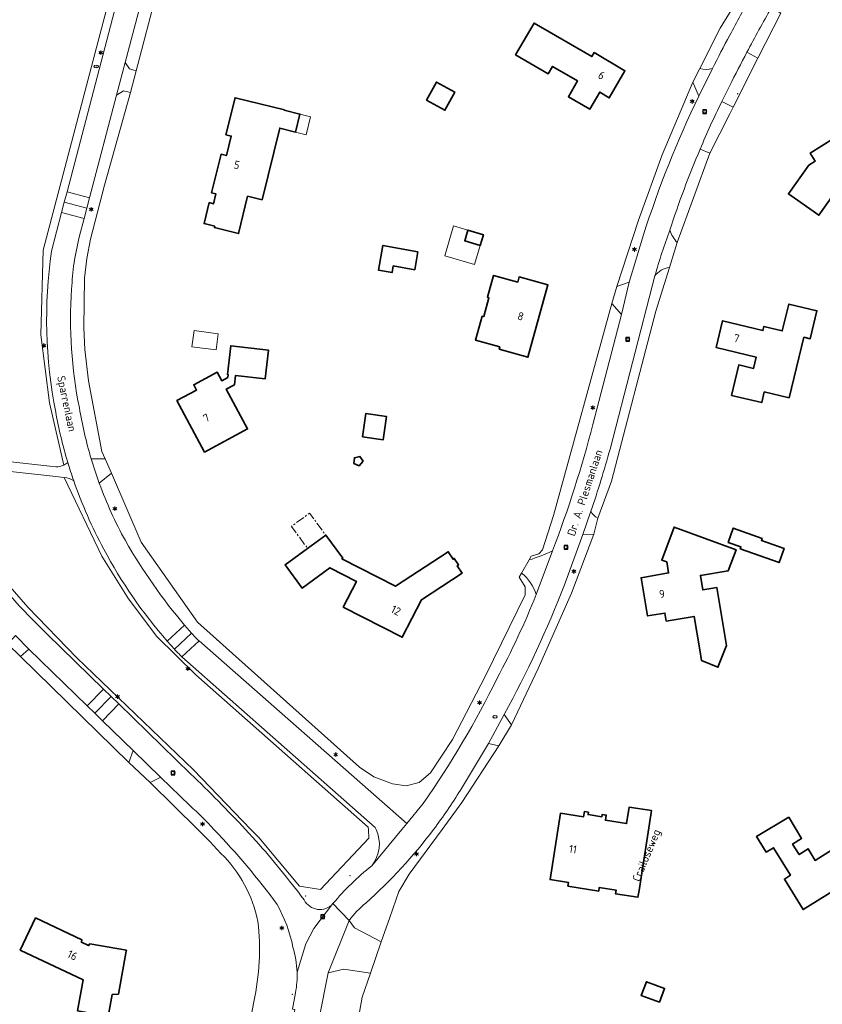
# Model space of a CAD drawing. Header units: metres. Extents: x 140853 to 145288, y 474558 to 480269.
# Tile 49 of 256: x 142341 to 142521, y 475711 to 475931. Entities that reach past the tile are written whole.
import ezdxf
from ezdxf.enums import TextEntityAlignment as Align

# ---------------------------------------------------------------- set-up
doc = ezdxf.new("R2010")
doc.units = ezdxf.units.M
doc.header["$MEASUREMENT"] = 0
doc.linetypes.add('AM-AS', pattern=[16, 10, -2, 2, -2])
for name, color, linetype, lineweight in [('B-WE-AM-AS_SPOOR_RAIL-G', 10, 'AM-AS', 18), ('B-WE-GR-BEPLANTING_CULTUUR_BOSPLANTSOEN-G', 90, 'GR-PLANTSOEN', 18), ('B-WE-GR-GRAS_KRUIDENRIJK-G', 80, 'Continuous', 18), ('B-WE-IE-TERREINAFSCHEIDING_KUNSTMATIG_HEKWERK-G', 20, 'IE-TERREINAFSCHEIDING-KUNSTMATIG', 18), ('B-WE-KL-ET_LS_OV_LICHTMAST-S', 190, 'Continuous', 18), ('B-WE-KL-WATER_PUT-S', 170, 'Continuous', 18), ('B-WE-OG-BEBOUWING-G', 7, 'Continuous', 35), ('B-WE-OG-BEBOUWING_BIJGEBOUW-G', 7, 'Continuous', 18), ('B-WE-OG-BEBOUWING_HUISNUMMER-T18', 10, 'Continuous', 18), ('B-WE-OG-BEBOUWING_LUIFEL-G', 7, 'Continuous', 18), ('B-WE-OG-BEBOUWING_STRAATNAAM-T18', 10, 'Continuous', 18), ('B-WE-OG-TERREIN_ERF-G', 7, 'Continuous', 18), ('B-WE-RI-GWA_RIOOLPUT-S', 30, 'Continuous', 18), ('B-WE-VH-VERHARDING_ASFALT-G', 252, 'Continuous', 18), ('B-WE-VH-VERHARDING_BETONSTRAATSTEEN-G', 252, 'Continuous', 18), ('B-WE-VH-VERHARDING_STRAATBAKSTEEN-G', 252, 'Continuous', 18), ('X-XX-XX-ALGEMEEN-S', 7, 'Continuous', 18)]:
    doc.layers.add(name, color=color, linetype=linetype, lineweight=lineweight)
doc.styles.add('NLCS-ISO', font='txt')
doc.linetypes.add('GR-PLANTSOEN', pattern='A,0,[179,NLCS.shx,S=2,R=0,X=0,Y=0],-4', length=4)
doc.linetypes.add('IE-TERREINAFSCHEIDING-KUNSTMATIG', pattern='A,4,[82,NLCS.shx,S=0.75,R=90,X=0,Y=0],4,-2', length=10)

# ---------------------------------------------------------------- blocks, each defined once
blk = doc.blocks.new('SIE-WEG_AFVALBAK_TYPE_01')
for radius in [0.25, 0.156]:
    blk.add_circle((0, 0), radius)
blk = doc.blocks.new('B-SIE-WEG_LICHTMAST-SO')
at = {"ltscale": 0.1}
for p, q in [((-1.1, 0.6), (-2.2, 1.3)), ((0, 1.3), (0, 2.5)), ((1.1, 0.6), (2.2, 1.3)), ((-1.1, -0.6), (-2.2, -1.3)), ((0, -1.3), (0, -2.5)), ((1.1, -0.6), (2.2, -1.3))]:
    blk.add_line(p, q, dxfattribs=at)
at = {"flags": 128}
for points in [[(-1.2, 0.5), (1.2, 0.5)], [(-1.2, -0.5), (1.2, -0.5)]]:
    blk.add_lwpolyline(points, dxfattribs=at)
at = {"ltscale": 0.1}
blk.add_circle((0, 0), 1.27, dxfattribs=at)
at = {"style": 'NLCS-ISO'}
blk.add_attdef('TYPE', text='', height=1.8, dxfattribs=at).set_placement((0, 2.5), align=Align.BOTTOM_CENTER)
blk = doc.blocks.new('SKL-WATERLEIDINGPUT-SO')
at = {"color": 0, "linetype": 'ByBlock', "lineweight": 18}
blk.add_ellipse((0, 0), major_axis=(2.5, 0), ratio=0.54, dxfattribs=at)
at = {"color": 0, "linetype": 'ByBlock', "lineweight": 18, "style": 'NLCS-ISO'}
blk.add_text('wl', height=1.8, dxfattribs=at).set_placement((0, 0), align=Align.MIDDLE_CENTER)
blk = doc.blocks.new('SRI-PUT_INSPECTIE-SO')
at = {"lineweight": -3, "flags": 128}
blk.add_lwpolyline([(-2, -2), (2, -2), (2, 2), (-2, 2)], close=True, dxfattribs=at)
at = {"lineweight": -3, "ltscale": 1.5}
blk.add_circle((0, 0), 2, dxfattribs=at)
at = {"ltscale": 0.1, "style": 'NLCS-ISO'}
blk.add_text('I', height=2.5, dxfattribs=at).set_placement((0, 0), align=Align.MIDDLE_CENTER)

msp = doc.modelspace()

# ---------------------------------------------------------------- linework, layer by layer
at = {"layer": 'B-WE-AM-AS_SPOOR_RAIL-G', "ltscale": 0.2, "flags": 128}
msp.add_lwpolyline([(142405.442, 475812.964), (142409.508, 475815.94), (142405.889, 475820.883), (142401.824, 475817.907), (142405.442, 475812.964)], close=True, dxfattribs=at)
at = {"layer": 'B-WE-GR-BEPLANTING_CULTUUR_BOSPLANTSOEN-G', "ltscale": 0.2, "flags": 128}
for points in [[(142350.801, 475831.621), (142347.627, 475845.591), (142345.689, 475860.816), (142346.228, 475879.76), (142370.065, 475970.67), (142372.501, 475987.798), (142373.039, 475998.475), (142373.061, 476000), (142373.55, 476033.734), (142373.55, 476033.734, 0.1299323), (142371.795, 476033.25), (142371.795, 476033.25), (142356.867, 476022.278), (142328.852, 476001.617), (142328.947, 476000), (142330.323, 475976.354), (142329.053, 475954.809), (142327.485, 475937.567), (142324.284, 475917.655), (142322.113, 475906.863), (142317.889, 475888.28), (142315.917, 475876.285), (142315.537, 475864.561), (142316.55, 475848.873), (142318.055, 475841.049), (142320.682, 475834.354), (142349.072, 475831.241), (142349.072, 475831.241, 0.1191107), (142350.801, 475831.621)], [(142322.419, 475831.783), (142326.121, 475822.04), (142334.67, 475808.977), (142342.778, 475799.836), (142353.709, 475788.444), (142379.892, 475763.378), (142392.757, 475750), (142394.492, 475748.196), (142403.63, 475737.247), (142408.365, 475736.558), (142419.173, 475748.01), (142419.067, 475750), (142419.04, 475750.509), (142380.403, 475784.601), (142371.689, 475793.215), (142365.354, 475801.685), (142359.369, 475811.253), (142350.923, 475828.863), (142347.698, 475829.236), (142323.876, 475831.835), (142323.876, 475831.835, 0.0988298), (142322.419, 475831.783)]]:
    msp.add_lwpolyline(points, format="xyb", close=True, dxfattribs=at)
at = {"layer": 'B-WE-GR-GRAS_KRUIDENRIJK-G', "ltscale": 0.2, "flags": 128}
for points in [[(142370.065, 475970.67), (142346.228, 475879.76), (142345.689, 475860.816), (142347.627, 475845.591), (142350.801, 475831.621), (142350.801, 475831.621, 0.075043), (142351.72, 475832.248), (142351.72, 475832.248, -0.0280366), (142349.02, 475843.513), (142349.02, 475843.513, -0.0850705), (142348.081, 475879.589), (142348.081, 475879.589), (142350.332, 475888.201), (142350.939, 475890.523), (142351.546, 475892.845), (142351.546, 475892.845), (142365.891, 475947.732)], [(142331.392, 475811.586, 0.0430644), (142347.122, 475793.74), (142347.122, 475793.74), (142359.74, 475781.453), (142361.459, 475779.779), (142363.179, 475778.104), (142379.233, 475762.471), (142379.233, 475762.471, -0.0138999), (142391.51, 475750), (142391.51, 475750), (142393.871, 475747.434), (142393.871, 475747.434, -0.0193455), (142404.677, 475734.203), (142404.677, 475734.203, 0.531121), (142411.105, 475733.379), (142411.105, 475733.379, -0.0454074), (142419.796, 475741.866), (142419.796, 475741.866, 0.2853338), (142420.815, 475750), (142420.815, 475750), (142420.583, 475750.464), (142420.583, 475750.464), (142377.291, 475788.69), (142377.291, 475788.69, -0.0250523), (142375.608, 475790.4), (142375.608, 475790.4), (142374.007, 475792.188), (142374.007, 475792.188, -0.0577357), (142359.782, 475812.813), (142359.782, 475812.813, -0.0405437), (142353.049, 475828.13), (142353.049, 475828.13, 0.143584), (142350.923, 475828.863), (142350.923, 475828.863), (142359.369, 475811.253), (142365.354, 475801.685), (142371.689, 475793.215), (142380.403, 475784.601), (142419.04, 475750.509), (142419.067, 475750), (142419.173, 475748.01), (142408.365, 475736.558), (142403.63, 475737.247), (142394.492, 475748.196), (142392.757, 475750), (142379.892, 475763.378), (142353.709, 475788.444), (142342.778, 475799.836), (142334.67, 475808.977)], [(142402.065, 475709.728), (142402.748, 475713.399), (142402.748, 475713.399, 0.0530421), (142403.08, 475718.036), (142403.08, 475718.036, 0.0645846), (142402.163, 475723.625), (142402.163, 475723.625, 0.0743133), (142398.637, 475733.179), (142398.637, 475733.179, 0.03165), (142384.465, 475750), (142384.465, 475750, 0.0107787), (142379.085, 475755.382), (142379.085, 475755.382), (142372.572, 475761.635), (142372.572, 475761.635, 0.0535709), (142370.16, 475760.486), (142370.16, 475760.486), (142380.842, 475750), (142383.56, 475747.258), (142386.026, 475744.634), (142386.026, 475744.634, -0.1491188), (142394.324, 475729.359), (142394.324, 475729.359, -0.0823434), (142393.386, 475711.385), (142393.386, 475711.385), (142386.803, 475676.368)]]:
    msp.add_lwpolyline(points, format="xyb", dxfattribs=at)
for points in [[(142367.019, 475919.963), (142376.428, 475955.905), (142378.255, 475964.619), (142375.052, 475963.364), (142375.052, 475963.364, -0.0210227), (142370.524, 475944.518), (142370.524, 475944.518), (142364.584, 475921.866), (142365.519, 475920.428), (142367.019, 475919.963)], [(142500, 475933.062), (142497.891, 475929.513), (142493.292, 475920.471), (142493.292, 475920.471, 0.118637), (142496.141, 475920.485), (142496.141, 475920.485, -0.0055428), (142500, 475927.939), (142500, 475927.939, -0.0069065), (142504.932, 475936.911), (142504.932, 475936.911, -0.0202695), (142518.015, 475957.774), (142518.015, 475957.774), (142516.887, 475960.068), (142510.618, 475950.94), (142500, 475933.062)], [(142500.778, 475911.853), (142506.336, 475922.846), (142503.852, 475924.139), (142503.852, 475924.139, 0.0048456), (142500, 475916.674), (142500, 475916.674), (142498.229, 475913.113), (142500, 475912.238), (142500.778, 475911.853)], [(142356.962, 475833.043), (142360.1, 475833.029), (142359.377, 475834.71), (142356.389, 475850.538), (142355.524, 475857.568), (142355.319, 475862.385), (142355.463, 475873.52), (142356.018, 475877.921), (142356.797, 475882.284), (142359.928, 475894.344), (142365.758, 475915.145), (142364.238, 475915.531), (142362.659, 475914.505), (142356.617, 475891.515), (142356.007, 475889.194), (142355.397, 475886.873), (142354.306, 475882.721), (142354.306, 475882.721, 0.052691), (142352.587, 475871.048), (142352.587, 475871.048, 0.0681742), (142354.312, 475844.454), (142354.312, 475844.454, 0.0310379), (142356.962, 475833.043)], [(142493.07, 475914.339), (142491.714, 475917.407), (142484.88, 475901.18), (142479.541, 475886.531), (142474.739, 475871.656), (142477.514, 475872.63), (142480.68, 475883.2), (142480.68, 475883.2, -0.0347527), (142493.07, 475914.339)], [(142488.212, 475881.541), (142495.544, 475901.523), (142493.372, 475902.431), (142493.372, 475902.431, 0.0212981), (142486.577, 475884.273), (142486.577, 475884.273, 0.1005658), (142488.212, 475881.541)], [(142483.256, 475874.022), (142473.211, 475835.2), (142473.211, 475835.2, -0.0119479), (142468.925, 475821.286), (142468.925, 475821.286, 0.1910289), (142470.45, 475819.78), (142470.45, 475819.78), (142473.546, 475828.003), (142483.423, 475866.15), (142486.482, 475875.883), (142486.482, 475875.883, 0.2179782), (142483.256, 475874.022)], [(142469.347, 475840.726), (142475.762, 475865.361), (142473.632, 475867.827), (142460.517, 475820.338), (142458.068, 475812.641), (142457.214, 475811.744), (142455.562, 475811.193), (142455.086, 475810.371), (142455.086, 475810.371, 0.0364141), (142460.336, 475812.446), (142460.336, 475812.446, 0.0274153), (142469.347, 475840.726)], [(142456.677, 475802.643, 0.1482844), (142453.389, 475807.442), (142453.389, 475807.442), (142452.864, 475806.536), (142454.151, 475804.325), (142454.22, 475802.528), (142445.323, 475784.423), (142437.912, 475770.122), (142432.953, 475762.64), (142430.464, 475760.548), (142427.525, 475759.758), (142424.472, 475760.237), (142420.31, 475761.81), (142417.06, 475763.962), (142380.804, 475796.433), (142368.125, 475814.354), (142361.487, 475829.801), (142358.786, 475827.551), (142358.786, 475827.551, 0.0373413), (142364.618, 475814.706), (142364.618, 475814.706, 0.0459835), (142377.883, 475795.764), (142377.883, 475795.764), (142379.451, 475793.948), (142379.451, 475793.948, 0.0388713), (142381.14, 475792.241), (142381.14, 475792.241), (142427.646, 475751.289), (142431.365, 475755.809), (142431.365, 475755.809, 0.0389007), (142447.895, 475783.88), (142447.895, 475783.88, 0.0274904), (142456.677, 475802.643)], [(142457.1, 475786.039), (142464.537, 475802.972), (142469.552, 475816.136), (142467.115, 475816.061), (142462.99, 475804.829), (142462.99, 475804.829, -0.0333662), (142449.509, 475775.785), (142449.509, 475775.785), (142451.122, 475773.463), (142457.1, 475786.039)], [(142418.473, 475733.504, 0.057763), (142414.743, 475729.599), (142414.743, 475729.599), (142415.954, 475727.913), (142421.949, 475724.775), (142423.846, 475730.251), (142425.872, 475736.096), (142428.174, 475740.005), (142435.606, 475750), (142439.997, 475756.054), (142448.293, 475768.734), (142445.933, 475769.263), (142439.682, 475758.829), (142439.682, 475758.829, -0.0235228), (142433.668, 475750), (142433.668, 475750, -0.0497621), (142418.473, 475733.504)]]:
    msp.add_lwpolyline(points, format="xyb", close=True, dxfattribs=at)
msp.add_lwpolyline([(142341.119, 475788.71), (142365.394, 475765.023), (142366.334, 475767.704), (142359.517, 475774.344), (142357.797, 475776.018), (142356.078, 475777.693), (142343.022, 475790.409), (142341.119, 475788.71)], close=True, dxfattribs=at)
msp.add_lwpolyline([(142408.573, 475661.311), (142417.662, 475712.405), (142419.518, 475717.76), (142413.527, 475718.715), (142410.015, 475717.835), (142407.966, 475707.345)], dxfattribs=at)
at = {"layer": 'B-WE-IE-TERREINAFSCHEIDING_KUNSTMATIG_HEKWERK-G', "ltscale": 0.2, "flags": 128}
for points in [[(142378.255, 475964.619), (142376.428, 475955.905), (142367.019, 475919.963)], [(142493.292, 475920.471), (142497.891, 475929.513), (142500, 475933.062)], [(142500.778, 475911.853), (142506.336, 475922.846)], [(142474.739, 475871.656), (142479.541, 475886.531), (142484.88, 475901.18), (142491.714, 475917.407)], [(142365.758, 475915.145), (142359.928, 475894.344), (142356.797, 475882.284), (142356.018, 475877.921), (142355.463, 475873.52), (142355.319, 475862.385), (142355.524, 475857.568), (142356.389, 475850.538), (142359.377, 475834.71)], [(142488.212, 475881.541), (142495.544, 475901.523)], [(142486.482, 475875.883), (142483.423, 475866.15), (142473.546, 475828.003), (142470.45, 475819.78)], [(142458.068, 475812.641), (142460.517, 475820.338), (142473.632, 475867.827)], [(142359.377, 475834.71), (142360.1, 475833.029)], [(142361.487, 475829.801), (142368.125, 475814.354)], [(142457.1, 475786.039), (142464.537, 475802.972), (142469.552, 475816.136)], [(142368.125, 475814.354), (142380.804, 475796.433), (142417.06, 475763.962)], [(142455.086, 475810.371), (142455.562, 475811.193), (142457.214, 475811.744), (142458.068, 475812.641)], [(142454.151, 475804.325), (142452.864, 475806.536), (142453.389, 475807.442)], [(142454.22, 475802.528), (142454.151, 475804.325)], [(142432.953, 475762.64), (142437.912, 475770.122), (142445.323, 475784.423), (142454.22, 475802.528)], [(142341.119, 475788.71), (142365.394, 475765.023)], [(142451.122, 475773.463), (142457.1, 475786.039)], [(142435.606, 475750), (142439.997, 475756.054), (142448.293, 475768.734)], [(142420.31, 475761.81), (142417.06, 475763.962)], [(142424.472, 475760.237), (142420.31, 475761.81)], [(142432.953, 475762.64), (142430.464, 475760.548), (142427.525, 475759.758), (142424.472, 475760.237)], [(142370.16, 475760.486), (142380.842, 475750)], [(142383.56, 475747.258), (142380.842, 475750)], [(142423.846, 475730.251), (142425.872, 475736.096), (142428.174, 475740.005), (142435.606, 475750)], [(142386.026, 475744.634), (142383.56, 475747.258)], [(142421.949, 475724.775), (142423.846, 475730.251)], [(142417.662, 475712.405), (142419.518, 475717.76)], [(142408.573, 475661.311), (142417.662, 475712.405)], [(142393.386, 475711.385), (142386.803, 475676.368)]]:
    msp.add_lwpolyline(points, dxfattribs=at)
for points in [[(142394.324, 475729.359, 0.1491188), (142386.026, 475744.634)], [(142393.386, 475711.385, 0.0823434), (142394.324, 475729.359)]]:
    msp.add_lwpolyline(points, format="xyb", dxfattribs=at)
at = {"layer": 'B-WE-OG-BEBOUWING-G', "ltscale": 0.2, "flags": 128}
for points in [[(142469.616, 475924.071), (142469.094, 475923.183), (142456.188, 475930.688), (142452.051, 475923.573), (142459.356, 475919.326), (142460.316, 475920.977), (142465.926, 475917.714), (142463.875, 475914.187), (142468.664, 475911.402), (142470.876, 475915.206), (142473.019, 475913.919), (142476.517, 475920.018), (142469.616, 475924.071)], [(142432.064, 475913.388), (142436.191, 475911.139), (142438.416, 475915.221), (142434.288, 475917.47), (142432.064, 475913.388)], [(142402.742, 475906.265), (142403.732, 475910.274), (142400.208, 475911.145), (142400.232, 475911.242), (142389.204, 475913.967), (142387.15, 475905.655), (142388.325, 475905.365), (142387.243, 475900.987), (142386.069, 475901.277), (142383.932, 475892.627), (142384.903, 475892.387), (142384.365, 475890.212), (142383.395, 475890.452), (142382.236, 475885.763), (142384.634, 475885.171), (142384.555, 475884.851), (142389.973, 475883.512), (142392.014, 475891.866), (142395.249, 475891.076), (142399.218, 475907.135), (142402.742, 475906.265)], [(142444.115, 475880.868), (142444.825, 475883.265), (142441.374, 475884.288), (142440.664, 475881.891), (142444.115, 475880.868)], [(142430.172, 475879.408), (142422.323, 475880.848), (142421.314, 475875.35), (142424.364, 475874.79), (142424.636, 475876.276), (142429.436, 475875.395), (142430.172, 475879.408)], [(142448.348, 475857.586), (142454.791, 475855.805), (142459.275, 475872.025), (142452.826, 475873.806), (142452.504, 475872.64), (142447.096, 475874.133), (142445.744, 475869.236), (142446.081, 475869.143), (142444.912, 475864.911), (142444.576, 475865.004), (142443.091, 475859.626), (142448.498, 475858.133), (142448.348, 475857.586)], [(142513.329, 475846.679), (142516.626, 475860.286), (142518.046, 475859.947), (142519.542, 475866.211), (142513.262, 475867.711), (142511.793, 475861.705), (142507.674, 475862.712), (142507.444, 475861.77), (142498.4, 475863.981), (142496.94, 475858.01), (142505.966, 475855.812), (142505.368, 475853.282), (142502.02, 475854.072), (142500.411, 475847.26), (142507.168, 475845.63), (142507.735, 475848.034), (142513.329, 475846.679)], [(142376.155, 475846.074), (142382.354, 475834.563), (142392.004, 475839.759), (142387.21, 475848.661), (142389.059, 475849.657), (142389.306, 475851.722), (142395.921, 475850.93), (142396.694, 475857.384), (142388.244, 475858.395), (142387.472, 475851.941), (142387.68, 475851.916), (142387.603, 475851.274), (142386.208, 475850.522), (142385.165, 475852.459), (142379.935, 475849.643), (142380.575, 475848.454), (142376.155, 475846.074)], [(142417.762, 475837.932), (142422.345, 475837.278), (142423.097, 475842.552), (142418.514, 475843.206), (142417.762, 475837.932)], [(142417.861, 475832.494), (142417.181, 475833.597), (142415.921, 475833.29), (142415.823, 475831.998), (142417.022, 475831.506), (142417.861, 475832.494)], [(142493.305, 475790.205), (142493.708, 475787.814), (142497.366, 475786.347), (142499.32, 475791.22), (142497.133, 475804.186), (142493.977, 475803.654), (142493.427, 475806.918), (142499.688, 475807.974), (142501.431, 475812.661), (142487.533, 475817.745), (142484.784, 475810.353), (142485.909, 475809.935), (142486.316, 475807.457), (142480.168, 475806.401), (142481.614, 475797.827), (142485.499, 475798.482), (142485.802, 475796.688), (142492.034, 475797.739), (142493.305, 475790.205)], [(142499.665, 475814.319), (142502.509, 475813.304), (142502.357, 475812.88), (142511.06, 475809.774), (142512.192, 475812.948), (142507.107, 475814.763), (142507.268, 475815.215), (142500.807, 475817.521), (142499.665, 475814.319)], [(142405.442, 475812.964), (142400.416, 475809.284), (142404.211, 475804.08), (142410.409, 475808.629), (142416.381, 475805.575), (142413.435, 475799.804), (142426.652, 475793.057), (142430.934, 475801.462), (142440.049, 475807.436), (142438.986, 475809.071), (142439.263, 475809.25), (142438.304, 475810.726), (142438.027, 475810.546), (142436.935, 475812.226), (142425.112, 475804.498), (142413.125, 475810.633), (142413.318, 475810.775), (142409.508, 475815.94), (142405.442, 475812.964)], [(142462.116, 475753.638), (142459.754, 475738.741), (142463.892, 475738.083), (142463.766, 475737.293), (142470.66, 475736.196), (142470.785, 475736.987), (142474.54, 475736.389), (142474.415, 475735.599), (142479.442, 475734.804), (142479.685, 475736.339), (142482.513, 475754.217), (142477.495, 475755.011), (142476.906, 475751.287), (142472.17, 475752.04), (142472.358, 475753.225), (142471.459, 475753.368), (142471.373, 475752.824), (142468.262, 475753.319), (142468.349, 475753.862), (142467.45, 475754.005), (142467.261, 475752.82), (142462.116, 475753.638)], [(142513.223, 475752.732), (142506.043, 475748.381), (142508.188, 475744.902), (142509.806, 475745.899), (142513.621, 475739.711), (142512.251, 475738.866), (142516.455, 475732.048), (142523.308, 475736.273), (142522.631, 475737.371), (142525.772, 475739.307), (142526.448, 475738.21), (142530.307, 475740.588), (142526.13, 475747.416), (142519.132, 475743.069), (142517.58, 475745.647), (142515.573, 475744.374), (142514.09, 475746.714), (142516.117, 475747.999), (142513.223, 475752.732)], [(142361.694, 475713.011), (142363.056, 475713.116), (142364.825, 475722.702), (142364.864, 475722.929), (142356.688, 475724.337), (142356.356, 475723.972), (142354.785, 475724.72), (142354.882, 475725.227), (142344.514, 475730.16), (142341.083, 475722.94), (142355.196, 475716.262), (142353.909, 475709.341), (142360.796, 475708.06), (142361.694, 475713.011)], [(142484.255, 475711.275), (142485.398, 475714.365), (142481.342, 475715.866), (142480.198, 475712.776), (142484.255, 475711.275)]]:
    msp.add_lwpolyline(points, close=True, dxfattribs=at)
msp.add_lwpolyline([(142523.268, 475904.816), (142518.036, 475901.523), (142519.142, 475899.752), (142517.76, 475898.875), (142513.175, 475892.388), (142519.983, 475887.606), (142523.277, 475892.295)], dxfattribs=at)
at = {"layer": 'B-WE-OG-BEBOUWING_BIJGEBOUW-G', "ltscale": 0.2, "flags": 128}
msp.add_lwpolyline([(142379.545, 475858.163), (142384.947, 475857.469), (142385.41, 475861.069), (142380.007, 475861.763), (142379.545, 475858.163)], close=True, dxfattribs=at)
at = {"layer": 'B-WE-OG-BEBOUWING_LUIFEL-G', "ltscale": 0.2, "flags": 128}
for points in [[(142402.742, 475906.265), (142405.12, 475905.677), (142406.111, 475909.686), (142403.732, 475910.274), (142402.742, 475906.265)], [(142436.153, 475878.534), (142442.837, 475876.554), (142444.115, 475880.868), (142440.664, 475881.891), (142441.374, 475884.288), (142438.141, 475885.245), (142436.153, 475878.534)]]:
    msp.add_lwpolyline(points, close=True, dxfattribs=at)
at = {"layer": 'B-WE-OG-TERREIN_ERF-G', "ltscale": 0.2, "flags": 128}
for points in [[(142376.428, 475955.905), (142367.019, 475919.963), (142365.758, 475915.145), (142359.928, 475894.344), (142356.797, 475882.284), (142356.018, 475877.921), (142355.463, 475873.52), (142355.319, 475862.385), (142355.524, 475857.568), (142356.389, 475850.538), (142359.377, 475834.71), (142360.1, 475833.029), (142361.487, 475829.801), (142368.125, 475814.354), (142380.804, 475796.433), (142417.06, 475763.962), (142420.31, 475761.81), (142424.472, 475760.237), (142427.525, 475759.758), (142430.464, 475760.548), (142432.953, 475762.64), (142437.912, 475770.122), (142445.323, 475784.423), (142454.22, 475802.528), (142454.151, 475804.325), (142452.864, 475806.536), (142453.389, 475807.442), (142455.086, 475810.371), (142455.562, 475811.193), (142457.214, 475811.744), (142458.068, 475812.641), (142460.517, 475820.338), (142473.632, 475867.827), (142473.632, 475867.827), (142474.739, 475871.656), (142479.541, 475886.531), (142484.88, 475901.18), (142491.714, 475917.407), (142493.292, 475920.471), (142497.891, 475929.513), (142500, 475933.062)], [(142511.441, 475932.926), (142506.336, 475922.846), (142500.778, 475911.853), (142500, 475910.317), (142495.544, 475901.523), (142495.544, 475901.523), (142488.212, 475881.541), (142486.482, 475875.883), (142483.423, 475866.15), (142473.546, 475828.003), (142470.45, 475819.78), (142469.552, 475816.136), (142464.537, 475802.972), (142457.1, 475786.039), (142451.122, 475773.463), (142448.293, 475768.734), (142439.997, 475756.054), (142435.606, 475750), (142428.174, 475740.005), (142425.872, 475736.096), (142423.846, 475730.251), (142421.949, 475724.775), (142419.518, 475717.76), (142417.662, 475712.405), (142408.573, 475661.311)], [(142525.044, 475891.053), (142523.277, 475892.295), (142519.983, 475887.606), (142513.175, 475892.388), (142517.76, 475898.875), (142519.142, 475899.752), (142518.036, 475901.523), (142523.268, 475904.816), (142524.397, 475903.069), (142525.824, 475903.963), (142527.295, 475904.223)]]:
    msp.add_lwpolyline(points, dxfattribs=at)
for points in [[(142469.616, 475924.071), (142476.517, 475920.018), (142473.019, 475913.919), (142470.876, 475915.206), (142468.664, 475911.402), (142463.875, 475914.187), (142465.926, 475917.714), (142460.316, 475920.977), (142459.356, 475919.326), (142452.051, 475923.573), (142456.188, 475930.688), (142469.094, 475923.183), (142469.616, 475924.071)], [(142432.064, 475913.388), (142434.288, 475917.47), (142438.416, 475915.221), (142436.191, 475911.139), (142432.064, 475913.388)], [(142403.732, 475910.274), (142402.742, 475906.265), (142399.218, 475907.135), (142395.249, 475891.076), (142392.014, 475891.866), (142389.973, 475883.512), (142384.555, 475884.851), (142384.634, 475885.171), (142382.236, 475885.763), (142383.395, 475890.452), (142384.365, 475890.212), (142384.903, 475892.387), (142383.932, 475892.627), (142386.069, 475901.277), (142387.243, 475900.987), (142388.325, 475905.365), (142387.15, 475905.655), (142389.204, 475913.967), (142400.232, 475911.242), (142400.208, 475911.145), (142403.732, 475910.274)], [(142441.374, 475884.288), (142444.825, 475883.265), (142444.115, 475880.868), (142440.664, 475881.891), (142441.374, 475884.288)], [(142430.172, 475879.408), (142429.436, 475875.395), (142424.636, 475876.276), (142424.364, 475874.79), (142421.314, 475875.35), (142422.323, 475880.848), (142430.172, 475879.408)], [(142452.826, 475873.806), (142459.275, 475872.025), (142454.791, 475855.805), (142448.348, 475857.586), (142448.498, 475858.133), (142443.091, 475859.626), (142444.576, 475865.004), (142444.912, 475864.911), (142446.081, 475869.143), (142445.744, 475869.236), (142447.096, 475874.133), (142452.504, 475872.64), (142452.826, 475873.806)], [(142513.329, 475846.679), (142507.735, 475848.034), (142507.168, 475845.63), (142500.411, 475847.26), (142502.02, 475854.072), (142505.368, 475853.282), (142505.966, 475855.812), (142496.94, 475858.01), (142498.4, 475863.981), (142507.444, 475861.77), (142507.674, 475862.712), (142511.793, 475861.705), (142513.262, 475867.711), (142519.542, 475866.211), (142518.046, 475859.947), (142516.626, 475860.286), (142513.329, 475846.679)], [(142376.155, 475846.074), (142380.575, 475848.454), (142379.935, 475849.643), (142385.165, 475852.459), (142386.208, 475850.522), (142387.603, 475851.274), (142387.68, 475851.916), (142387.472, 475851.941), (142388.244, 475858.395), (142396.694, 475857.384), (142395.921, 475850.93), (142389.306, 475851.722), (142389.059, 475849.657), (142387.21, 475848.661), (142392.004, 475839.759), (142382.354, 475834.563), (142376.155, 475846.074)], [(142417.762, 475837.932), (142418.514, 475843.206), (142423.097, 475842.552), (142422.345, 475837.278), (142417.762, 475837.932)], [(142417.861, 475832.494), (142417.022, 475831.506), (142415.823, 475831.998), (142415.921, 475833.29), (142417.181, 475833.597), (142417.861, 475832.494)], [(142493.305, 475790.205), (142492.034, 475797.739), (142485.802, 475796.688), (142485.499, 475798.482), (142481.614, 475797.827), (142480.168, 475806.401), (142486.316, 475807.457), (142485.909, 475809.935), (142484.784, 475810.353), (142487.533, 475817.745), (142501.431, 475812.661), (142499.688, 475807.974), (142493.427, 475806.918), (142493.977, 475803.654), (142497.133, 475804.186), (142499.32, 475791.22), (142497.366, 475786.347), (142493.708, 475787.814), (142493.305, 475790.205)], [(142499.665, 475814.319), (142500.807, 475817.521), (142507.268, 475815.215), (142507.107, 475814.763), (142512.192, 475812.948), (142511.06, 475809.774), (142502.357, 475812.88), (142502.509, 475813.304), (142499.665, 475814.319)], [(142409.508, 475815.94), (142413.318, 475810.775), (142413.125, 475810.633), (142425.112, 475804.498), (142436.935, 475812.226), (142438.027, 475810.546), (142438.304, 475810.726), (142439.263, 475809.25), (142438.986, 475809.071), (142440.049, 475807.436), (142430.934, 475801.462), (142426.652, 475793.057), (142413.435, 475799.804), (142416.381, 475805.575), (142410.409, 475808.629), (142404.211, 475804.08), (142400.416, 475809.284), (142405.442, 475812.964), (142409.508, 475815.94)], [(142479.685, 475736.339), (142479.442, 475734.804), (142474.415, 475735.599), (142474.54, 475736.389), (142470.785, 475736.987), (142470.66, 475736.196), (142463.766, 475737.293), (142463.892, 475738.083), (142459.754, 475738.741), (142462.116, 475753.638), (142467.261, 475752.82), (142467.45, 475754.005), (142468.349, 475753.862), (142468.262, 475753.319), (142471.373, 475752.824), (142471.459, 475753.368), (142472.358, 475753.225), (142472.17, 475752.04), (142476.906, 475751.287), (142477.495, 475755.011), (142482.513, 475754.217), (142479.685, 475736.339)], [(142513.223, 475752.732), (142516.117, 475747.999), (142514.09, 475746.714), (142515.573, 475744.374), (142517.58, 475745.647), (142519.132, 475743.069), (142526.13, 475747.416), (142530.307, 475740.588), (142526.448, 475738.21), (142525.772, 475739.307), (142522.631, 475737.371), (142523.308, 475736.273), (142516.455, 475732.048), (142512.251, 475738.866), (142513.621, 475739.711), (142509.806, 475745.899), (142508.188, 475744.902), (142506.043, 475748.381), (142513.223, 475752.732)], [(142361.694, 475713.011), (142360.796, 475708.06), (142353.909, 475709.341), (142355.196, 475716.262), (142341.083, 475722.94), (142344.514, 475730.16), (142354.882, 475725.227), (142354.785, 475724.72), (142356.356, 475723.972), (142356.688, 475724.337), (142364.864, 475722.929), (142364.825, 475722.702), (142363.056, 475713.116), (142361.694, 475713.011)], [(142484.255, 475711.275), (142480.198, 475712.776), (142481.342, 475715.866), (142485.398, 475714.365), (142484.255, 475711.275)]]:
    msp.add_lwpolyline(points, close=True, dxfattribs=at)
msp.add_lwpolyline([(142315.789, 475693.899), (142351.974, 475676.864), (142355.599, 475675.573), (142376.549, 475668.751), (142376.549, 475668.751, 0.4512813), (142386.803, 475676.368), (142386.803, 475676.368), (142393.386, 475711.385), (142393.386, 475711.385, 0.0823434), (142394.324, 475729.359), (142394.324, 475729.359, 0.1491188), (142386.026, 475744.634), (142386.026, 475744.634), (142383.56, 475747.258), (142380.842, 475750), (142370.16, 475760.486), (142365.394, 475765.023), (142341.119, 475788.71), (142338.314, 475791.521)], format="xyb", dxfattribs=at)
at = {"layer": 'B-WE-VH-VERHARDING_ASFALT-G', "ltscale": 0.2, "flags": 128}
for points in [[(142365.891, 475947.732), (142351.546, 475892.845), (142356.617, 475891.515), (142362.659, 475914.505), (142364.584, 475921.866), (142370.524, 475944.518), (142370.524, 475944.518, 0.0210227), (142375.052, 475963.364), (142375.052, 475963.364), (142376.677, 475971.015), (142376.677, 475971.015, 0.0535664), (142379.953, 475990.578), (142379.953, 475990.578), (142374.525, 475990.76), (142374.525, 475990.76, -0.041504), (142371.522, 475971.704), (142371.522, 475971.704, -0.0132195), (142365.891, 475947.732)], [(142503.852, 475924.139), (142506.336, 475922.846), (142511.441, 475932.926), (142509.346, 475934.159), (142509.346, 475934.159, 0.0075987), (142503.852, 475924.139)], [(142491.714, 475917.407), (142493.07, 475914.339), (142496.141, 475920.485), (142496.141, 475920.485, -0.118637), (142493.292, 475920.471), (142493.292, 475920.471), (142491.714, 475917.407)], [(142374.007, 475792.188), (142377.883, 475795.764), (142377.883, 475795.764, -0.0459835), (142364.618, 475814.706), (142364.618, 475814.706, -0.0373413), (142358.786, 475827.551), (142358.786, 475827.551, -0.0153005), (142356.962, 475833.043), (142356.962, 475833.043, -0.0310379), (142354.312, 475844.454), (142354.312, 475844.454, -0.0681742), (142352.587, 475871.048), (142352.587, 475871.048, -0.052691), (142354.306, 475882.721), (142354.306, 475882.721), (142355.397, 475886.873), (142350.332, 475888.201), (142348.081, 475879.589), (142348.081, 475879.589, 0.0850705), (142349.02, 475843.513), (142349.02, 475843.513, 0.0280366), (142351.72, 475832.248), (142351.72, 475832.248, 0.0104507), (142353.049, 475828.13), (142353.049, 475828.13, 0.0405437), (142359.782, 475812.813), (142359.782, 475812.813, 0.0577357), (142374.007, 475792.188)], [(142483.256, 475874.022, -0.2179782), (142486.482, 475875.883), (142486.482, 475875.883), (142488.212, 475881.541), (142488.212, 475881.541, -0.1005658), (142486.577, 475884.273), (142486.577, 475884.273, 0.020368), (142483.256, 475874.022)], [(142467.115, 475816.061), (142469.552, 475816.136), (142470.45, 475819.78), (142470.45, 475819.78, -0.1910289), (142468.925, 475821.286), (142468.925, 475821.286), (142467.115, 475816.061)], [(142453.389, 475807.442, -0.1482844), (142456.677, 475802.643), (142456.677, 475802.643), (142460.336, 475812.446), (142460.336, 475812.446, -0.0364141), (142455.086, 475810.371), (142455.086, 475810.371), (142453.389, 475807.442)], [(142377.291, 475788.69), (142381.14, 475792.241), (142381.14, 475792.241, -0.0388713), (142379.451, 475793.948), (142379.451, 475793.948), (142375.608, 475790.4), (142375.608, 475790.4, 0.0250523), (142377.291, 475788.69)], [(142377.291, 475788.69), (142420.583, 475750.464), (142420.815, 475750), (142420.815, 475750, -0.2853338), (142419.796, 475741.866), (142419.796, 475741.866), (142426.572, 475750), (142427.646, 475751.289), (142381.14, 475792.241), (142377.291, 475788.69)], [(142391.51, 475750, 0.0138999), (142379.233, 475762.471), (142379.233, 475762.471), (142363.179, 475778.104), (142359.517, 475774.344), (142366.334, 475767.704), (142372.572, 475761.635), (142379.085, 475755.382), (142379.085, 475755.382, -0.0107787), (142384.465, 475750), (142384.465, 475750, -0.03165), (142398.637, 475733.179), (142398.637, 475733.179, -0.0743133), (142402.163, 475723.625), (142402.163, 475723.625, -0.0645846), (142403.08, 475718.036), (142403.08, 475718.036), (142405.073, 475724.345), (142406.817, 475727.772), (142411.105, 475733.379), (142411.105, 475733.379, -0.531121), (142404.677, 475734.203), (142404.677, 475734.203, 0.0193455), (142393.871, 475747.434), (142393.871, 475747.434), (142391.51, 475750)], [(142410.015, 475717.835), (142414.743, 475729.599), (142411.105, 475733.379), (142406.817, 475727.772), (142405.073, 475724.345), (142403.08, 475718.036), (142403.08, 475718.036, -0.0530421), (142402.748, 475713.399), (142402.748, 475713.399), (142402.065, 475709.728), (142402.614, 475709.626), (142402.181, 475707.403), (142396.252, 475675.994), (142395.196, 475670.64), (142394.71, 475668.008), (142394.465, 475666.679), (142399.36, 475665.701), (142400.221, 475669.641), (142402.298, 475680.891), (142404.629, 475693.262), (142406.749, 475704.245), (142407.374, 475707.461), (142407.966, 475707.345), (142410.015, 475717.835)]]:
    msp.add_lwpolyline(points, format="xyb", close=True, dxfattribs=at)
for points in [[(142504.932, 475936.911, 0.0069065), (142500, 475927.939), (142500, 475927.939, 0.0055428), (142496.141, 475920.485), (142496.141, 475920.485), (142493.07, 475914.339), (142493.07, 475914.339, 0.0347527), (142480.68, 475883.2), (142480.68, 475883.2), (142477.514, 475872.63), (142475.762, 475865.361), (142469.347, 475840.726), (142469.347, 475840.726, -0.0274153), (142460.336, 475812.446), (142460.336, 475812.446), (142456.677, 475802.643), (142456.677, 475802.643, -0.0274904), (142447.895, 475783.88), (142447.895, 475783.88, -0.0389007), (142431.365, 475755.809), (142431.365, 475755.809), (142427.646, 475751.289), (142426.572, 475750), (142419.796, 475741.866), (142419.796, 475741.866, 0.0454074), (142411.105, 475733.379), (142411.105, 475733.379), (142414.743, 475729.599), (142414.743, 475729.599, -0.057763), (142418.473, 475733.504), (142418.473, 475733.504, 0.0497621), (142433.668, 475750), (142433.668, 475750, 0.0235228), (142439.682, 475758.829), (142439.682, 475758.829), (142445.933, 475769.263), (142445.933, 475769.263), (142449.509, 475775.785), (142449.509, 475775.785, 0.0333662), (142462.99, 475804.829), (142462.99, 475804.829), (142467.115, 475816.061), (142468.925, 475821.286), (142468.925, 475821.286, 0.0119479), (142473.211, 475835.2), (142473.211, 475835.2), (142483.256, 475874.022), (142483.256, 475874.022, -0.020368), (142486.577, 475884.273), (142486.577, 475884.273, -0.0212981), (142493.372, 475902.431), (142493.372, 475902.431, -0.012815), (142498.229, 475913.113), (142498.229, 475913.113), (142500, 475916.674), (142500, 475916.674, -0.0048456), (142503.852, 475924.139), (142503.852, 475924.139, -0.0075987), (142509.346, 475934.159)], [(142340.006, 475793.445), (142343.022, 475790.409), (142356.078, 475777.693), (142359.74, 475781.453), (142347.122, 475793.74), (142347.122, 475793.74, -0.0430644), (142331.392, 475811.586)]]:
    msp.add_lwpolyline(points, format="xyb", dxfattribs=at)
for points in [[(142365.758, 475915.145), (142367.019, 475919.963), (142365.519, 475920.428), (142364.584, 475921.866), (142362.659, 475914.505), (142364.238, 475915.531), (142365.758, 475915.145)], [(142351.546, 475892.845), (142350.939, 475890.523), (142356.007, 475889.194), (142356.617, 475891.515), (142351.546, 475892.845)], [(142355.397, 475886.873), (142356.007, 475889.194), (142350.939, 475890.523), (142350.332, 475888.201), (142355.397, 475886.873)], [(142474.739, 475871.656), (142473.632, 475867.827), (142475.762, 475865.361), (142477.514, 475872.63), (142474.739, 475871.656)], [(142377.883, 475795.764), (142374.007, 475792.188), (142375.608, 475790.4), (142379.451, 475793.948), (142377.883, 475795.764)], [(142356.078, 475777.693), (142357.797, 475776.018), (142361.459, 475779.779), (142359.74, 475781.453), (142356.078, 475777.693)], [(142359.517, 475774.344), (142363.179, 475778.104), (142361.459, 475779.779), (142357.797, 475776.018), (142359.517, 475774.344)], [(142449.509, 475775.785), (142445.933, 475769.263), (142448.293, 475768.734), (142451.122, 475773.463), (142449.509, 475775.785)], [(142421.949, 475724.775), (142415.954, 475727.913), (142414.743, 475729.599), (142410.015, 475717.835), (142413.527, 475718.715), (142419.518, 475717.76), (142421.949, 475724.775)]]:
    msp.add_lwpolyline(points, close=True, dxfattribs=at)
at = {"layer": 'B-WE-VH-VERHARDING_BETONSTRAATSTEEN-G', "ltscale": 0.2, "flags": 128}
for points in [[(142500, 475910.317), (142500.778, 475911.853), (142500, 475912.238), (142498.229, 475913.113), (142498.229, 475913.113, 0.012815), (142493.372, 475902.431), (142493.372, 475902.431), (142495.544, 475901.523), (142500, 475910.317)], [(142361.487, 475829.801), (142360.1, 475833.029), (142356.962, 475833.043), (142356.962, 475833.043, 0.0153005), (142358.786, 475827.551), (142358.786, 475827.551), (142361.487, 475829.801)], [(142366.334, 475767.704), (142365.394, 475765.023), (142370.16, 475760.486), (142370.16, 475760.486, -0.0535709), (142372.572, 475761.635), (142372.572, 475761.635), (142366.334, 475767.704)]]:
    msp.add_lwpolyline(points, format="xyb", close=True, dxfattribs=at)
msp.add_lwpolyline([(142343.022, 475790.409), (142340.006, 475793.445), (142338.314, 475791.521), (142341.119, 475788.71), (142343.022, 475790.409)], close=True, dxfattribs=at)
at = {"layer": 'B-WE-VH-VERHARDING_STRAATBAKSTEEN-G', "ltscale": 0.2, "flags": 128}
msp.add_lwpolyline([(142349.072, 475831.241), (142320.682, 475834.354), (142320.682, 475834.354, -0.0275022), (142319.056, 475835.033), (142319.056, 475835.033), (142320.798, 475830.906), (142320.798, 475830.906, -0.125534), (142322.419, 475831.783), (142322.419, 475831.783, -0.0988298), (142323.876, 475831.835), (142323.876, 475831.835), (142347.698, 475829.236), (142350.923, 475828.863), (142350.923, 475828.863, -0.143584), (142353.049, 475828.13), (142353.049, 475828.13, -0.0104507), (142351.72, 475832.248), (142351.72, 475832.248, -0.075043), (142350.801, 475831.621), (142350.801, 475831.621, -0.1191107), (142349.072, 475831.241)], format="xyb", close=True, dxfattribs=at)

# ---------------------------------------------------------------- block references
at = {"layer": 'B-WE-KL-ET_LS_OV_LICHTMAST-S', "xscale": 0.2, "yscale": 0.2, "zscale": 0.2}
for p in [(142359.105, 475924.032), (142491.61, 475913.122), (142356.974, 475888.94), (142478.665, 475879.958), (142346.388, 475858.425), (142469.335, 475844.488), (142362.281, 475821.866), (142465.094, 475807.801), (142378.624, 475786.01), (142362.874, 475779.727), (142443.968, 475778.379), (142411.733, 475766.782), (142381.917, 475751.23), (142429.833, 475744.472), (142399.668, 475727.905)]:
    msp.add_blockref('B-SIE-WEG_LICHTMAST-SO', p, dxfattribs=at)
at = {"layer": 'B-WE-KL-WATER_PUT-S', "xscale": 0.2, "yscale": 0.2, "zscale": 0.2}
for p in [(142358.066, 475920.955), (142447.413, 475775.224)]:
    msp.add_blockref('SKL-WATERLEIDINGPUT-SO', p, dxfattribs=at)
at = {"layer": 'B-WE-RI-GWA_RIOOLPUT-S', "xscale": 0.2, "yscale": 0.2, "zscale": 0.2}
for p in [(142494.384, 475910.856), (142477.138, 475859.83), (142463.344, 475813.228), (142375.313, 475762.659), (142408.843, 475730.471)]:
    msp.add_blockref('SRI-PUT_INSPECTIE-SO', p, dxfattribs=at)
at = {"layer": 'X-XX-XX-ALGEMEEN-S', "xscale": 0.2, "yscale": 0.2, "zscale": 0.2}
for p in [(142501.8, 475914.83), (142414.933, 475739.632), (142405.007, 475735.085), (142402.001, 475713.02)]:
    msp.add_blockref('SIE-WEG_AFVALBAK_TYPE_01', p, dxfattribs=at)

# ---------------------------------------------------------------- texts
at = {"layer": 'B-WE-OG-BEBOUWING_HUISNUMMER-T18', "style": 'NLCS-ISO'}
for s, rotation, p in [('6', 330.1, (142471.298, 475918.959)), ('5', 346.1, (142389.603, 475898.905)), ('8', 344.6, (142453.178, 475864.981)), ('7', 346.2, (142501.555, 475860.045)), ('7', 28.3, (142382.776, 475842.215)), ('9', 9.6, (142484.835, 475802.78)), ('12', 333, (142425.229, 475799.075)), ('11', 351, (142464.886, 475745.563)), ('16', 334.5, (142352.764, 475721.805))]:
    msp.add_text(s, height=1.8, rotation=rotation, dxfattribs=at).set_placement(p, align=Align.MIDDLE_CENTER)
at = {"layer": 'B-WE-OG-BEBOUWING_STRAATNAAM-T18', "style": 'NLCS-ISO'}
for s, rotation, p in [('Sparrenlaan', 281.9, (142351.493, 475845.413)), ('Dr. A. Plesmanlaan', 71.8, (142467.551, 475825.432)), ('Crailoseweg', 67.2, (142481.324, 475744.199)), ('Crailoseweg', 67.2, (142481.324, 475744.199))]:
    msp.add_text(s, height=1.8, rotation=rotation, dxfattribs=at).set_placement(p, align=Align.MIDDLE_CENTER)

doc.saveas('drawing.dxf')
